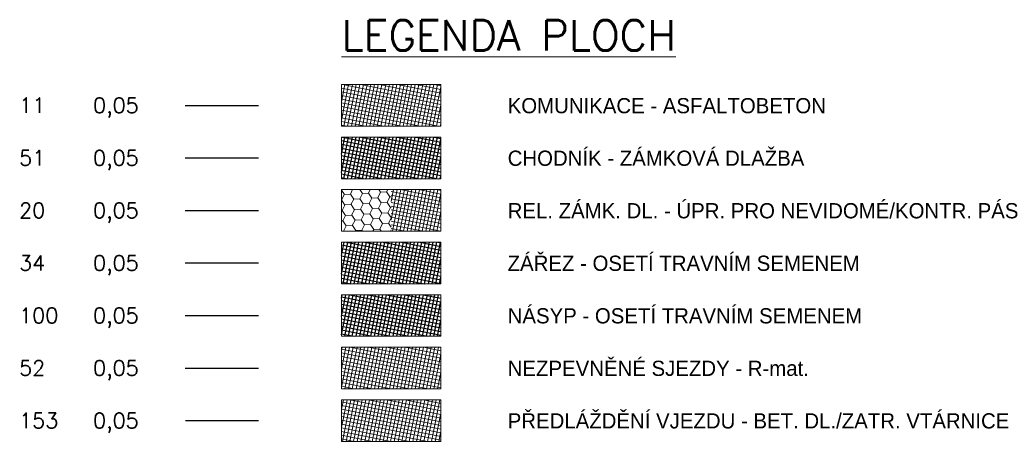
# Model space of a CAD drawing. Header units: metres. Extents: x -623760 to -621447, y -1176907 to -1175520.
# Tile 39 of 39: x -621576 to -621447, y -1175576 to -1175520. Entities that reach past the tile are written whole.
import ezdxf

# ---------------------------------------------------------------- set-up
doc = ezdxf.new("R2010")
doc.units = ezdxf.units.M
for name, color, linetype in [('PIS_Šrafy_Chodníky', 51, 'Continuous'), ('PIS_Šrafy_Násyp SO 121', 100, 'Continuous'), ('PIS_Šrafy_Zářez SO 121', 34, 'Continuous')]:
    doc.layers.add(name, color=color, linetype=linetype)
for name, color, linetype, lineweight in [('PIS_Šrafy_Komunikace', 11, 'Continuous', 20), ('PIS_Šrafy_Popis', 10, 'Continuous', 20), ('PIS_Šrafy_Předláždění SO 121', 153, 'Continuous', 20), ('PIS_Šrafy_Reliéfní úprava', 20, 'Continuous', 20), ('PIS_Šrafy_Sjezdy SO 121', 52, 'Continuous', 20)]:
    doc.layers.add(name, color=color, linetype=linetype, lineweight=lineweight)
doc.styles.add('ROMANS', font='ROMANS', dxfattribs={"height": 0.2})
doc.styles.add('STYLE1', font='wromans.shx', dxfattribs={"height": 1})

msp = doc.modelspace()

# ---------------------------------------------------------------- hatches: boundary and pattern name
at = {"layer": 'PIS_Šrafy_Chodníky'}
h = msp.add_hatch(dxfattribs=at)
h.set_pattern_fill('ANSI37', color=256, scale=0.15, angle=123.5871)
h.set_pattern_definition([(168.587072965, (-6684100.35463, 1105320.36756), (-0.094239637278, -0.466832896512), []), (258.587072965, (-6684100.35463, 1105320.36756), (0.466832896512, -0.094239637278), [])])
h.paths.add_polyline_path([(-621533.86, -1175535.89), (-621533.86, -1175541.35), (-621520.83, -1175541.35), (-621520.83, -1175535.89)])
at = {"layer": 'PIS_Šrafy_Komunikace'}
h = msp.add_hatch(dxfattribs=at)
h.set_pattern_fill('ANSI37', color=256, scale=0.15, angle=123.5871)
h.set_pattern_definition([(168.587072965, (-6684100.35463, 1105327.26756), (-0.094239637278, -0.466832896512), []), (258.587072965, (-6684100.35463, 1105327.26756), (0.466832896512, -0.094239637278), [])])
h.paths.add_polyline_path([(-621533.86, -1175528.99), (-621533.86, -1175534.45), (-621520.83, -1175534.45), (-621520.83, -1175528.99)])
at = {"layer": 'PIS_Šrafy_Násyp SO 121'}
h = msp.add_hatch(dxfattribs=at)
h.set_pattern_fill('ANSI37', color=256, scale=0.15, angle=123.5871)
h.set_pattern_definition([(168.587072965, (-6684100.356, 1105313.46756), (-0.094239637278, -0.466832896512), []), (258.587072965, (-6684100.356, 1105313.46756), (0.466832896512, -0.094239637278), [])])
h.paths.add_polyline_path([(-621533.86, -1175556.59), (-621533.86, -1175562.05), (-621520.83, -1175562.05), (-621520.83, -1175556.59)])
at = {"layer": 'PIS_Šrafy_Předláždění SO 121'}
h = msp.add_hatch(dxfattribs=at)
h.set_pattern_fill('ANSI37', color=256, scale=0.15, angle=123.5871)
h.set_pattern_definition([(168.587072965, (-6684100.3517, 1105265.16756), (-0.094239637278, -0.466832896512), []), (258.587072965, (-6684100.3517, 1105265.16756), (0.466832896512, -0.094239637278), [])])
h.paths.add_polyline_path([(-621533.85, -1175570.39), (-621533.85, -1175575.85), (-621520.83, -1175575.85), (-621520.83, -1175570.39)])
at = {"layer": 'PIS_Šrafy_Reliéfní úprava'}
h = msp.add_hatch(dxfattribs=at)
h.set_pattern_fill('HONEY', color=256, scale=0.25, angle=123.5871)
h.set_pattern_definition([(123.587072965, (-0.0014, 2e-08), (-1.23130030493, 0.6115690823), [0.79375, -1.5875]), (243.587072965, (-0.0014, 2e-08), (0.086015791, -1.3721218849), [0.79375, -1.5875]), (183.587072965, (-0.0014, 2e-08), (-1.1452845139, -0.7605528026), [-1.5875, 0.79375])])
h.paths.add_polyline_path([(-621527.35, -1175548.25), (-621527.35, -1175542.79), (-621533.86, -1175542.79), (-621533.86, -1175548.25)])
h = msp.add_hatch(dxfattribs=at)
h.set_pattern_fill('ANSI37', color=256, scale=0.15, angle=123.5871)
h.set_pattern_definition([(168.587072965, (-0.0014, 13.8), (-0.09423963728, -0.46683289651), []), (258.587072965, (-0.0014, 13.8), (0.46683289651, -0.09423963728), [])])
h.paths.add_polyline_path([(-621520.83, -1175542.79), (-621527.35, -1175542.79), (-621527.35, -1175548.25), (-621520.83, -1175548.25)])
at = {"layer": 'PIS_Šrafy_Sjezdy SO 121'}
h = msp.add_hatch(dxfattribs=at)
h.set_pattern_fill('ANSI37', color=256, scale=0.15, angle=123.5871)
h.set_pattern_definition([(168.587072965, (-6684100.35323, 1105306.56756), (-0.094239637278, -0.466832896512), []), (258.587072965, (-6684100.35323, 1105306.56756), (0.466832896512, -0.094239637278), [])])
h.paths.add_polyline_path([(-621533.86, -1175563.49), (-621533.86, -1175568.95), (-621520.83, -1175568.95), (-621520.83, -1175563.49)])
at = {"layer": 'PIS_Šrafy_Zářez SO 121'}
h = msp.add_hatch(dxfattribs=at)
h.set_pattern_fill('ANSI37', color=256, scale=0.15, angle=123.5871)
h.set_pattern_definition([(168.587072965, (-6684100.3565, 1105347.96756), (-0.094239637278, -0.466832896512), []), (258.587072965, (-6684100.3565, 1105347.96756), (0.466832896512, -0.094239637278), [])])
h.paths.add_polyline_path([(-621520.83, -1175555.15), (-621520.83, -1175549.69), (-621533.86, -1175549.69), (-621533.86, -1175555.15)])

# ---------------------------------------------------------------- linework, layer by layer
for p, q in [((-621554.35, -1175531.72), (-621544.77, -1175531.72)), ((-621554.35, -1175538.62), (-621544.77, -1175538.62)), ((-621554.35, -1175545.52), (-621544.77, -1175545.52)), ((-621554.35, -1175552.42), (-621544.77, -1175552.42)), ((-621554.35, -1175559.32), (-621544.77, -1175559.32)), ((-621554.35, -1175566.22), (-621544.77, -1175566.22)), ((-621554.34, -1175573.12), (-621544.77, -1175573.12))]:
    msp.add_line(p, q)
at = {"layer": 'PIS_Šrafy_Popis', "flags": 128}
for points in [[(-621533.86, -1175534.45), (-621520.83, -1175534.45), (-621520.83, -1175528.99), (-621533.86, -1175528.99)], [(-621533.86, -1175541.35), (-621520.83, -1175541.35), (-621520.83, -1175535.89), (-621533.86, -1175535.89)], [(-621533.86, -1175548.25), (-621520.83, -1175548.25), (-621520.83, -1175542.79), (-621533.86, -1175542.79)], [(-621533.86, -1175555.15), (-621520.83, -1175555.15), (-621520.83, -1175549.69), (-621533.86, -1175549.69)], [(-621533.86, -1175562.05), (-621520.83, -1175562.05), (-621520.83, -1175556.59), (-621533.86, -1175556.59)], [(-621533.86, -1175568.95), (-621520.83, -1175568.95), (-621520.83, -1175563.49), (-621533.86, -1175563.49)], [(-621533.85, -1175575.85), (-621520.83, -1175575.85), (-621520.83, -1175570.39), (-621533.85, -1175570.39)]]:
    msp.add_lwpolyline(points, close=True, dxfattribs=at)

# ---------------------------------------------------------------- texts
at = {"style": 'ROMANS'}
for s, p in [('11', (-621576.16, -1175532.72)), ('0,05', (-621566.46, -1175532.72)), ('51', (-621576.16, -1175539.62)), ('0,05', (-621566.46, -1175539.62)), ('20', (-621576.16, -1175546.52)), ('0,05', (-621566.46, -1175546.52)), ('34', (-621576.16, -1175553.42)), ('0,05', (-621566.46, -1175553.42)), ('100', (-621576.16, -1175560.32)), ('0,05', (-621566.46, -1175560.32)), ('52', (-621576.16, -1175567.22)), ('0,05', (-621566.46, -1175567.22)), ('153', (-621576.16, -1175574.12)), ('0,05', (-621566.46, -1175574.12))]:
    msp.add_text(s, height=2, rotation=359.9987, dxfattribs=at).set_placement(p)
at = {"layer": 'PIS_Šrafy_Popis', "color": 2, "style": 'ROMANS'}
msp.add_text('%%ULEGENDA PLOCH', height=4, dxfattribs=at).set_placement((-621533.86, -1175524.53))
at = {"layer": 'PIS_Šrafy_Popis', "color": 4, "style": 'STYLE1'}
for s, p in [('KOMUNIKACE - ASFALTOBETON', (-621512.05, -1175532.76)), ('CHODNÍK - ZÁMKOVÁ DLAŽBA', (-621512.05, -1175539.66)), ('REL. ZÁMK. DL. - ÚPR. PRO NEVIDOMÉ/KONTR. PÁS', (-621512.05, -1175546.56)), ('ZÁŘEZ - OSETÍ TRAVNÍM SEMENEM', (-621512.06, -1175553.46)), ('NÁSYP - OSETÍ TRAVNÍM SEMENEM', (-621512.05, -1175560.36)), ('NEZPEVNĚNÉ SJEZDY - R-mat.', (-621512.05, -1175567.26)), ('PŘEDLÁŽDĚNÍ VJEZDU - BET. DL./ZATR. VTÁRNICE', (-621512.05, -1175574.16))]:
    msp.add_text(s, height=2, dxfattribs=at).set_placement(p)

doc.saveas('drawing.dxf')
